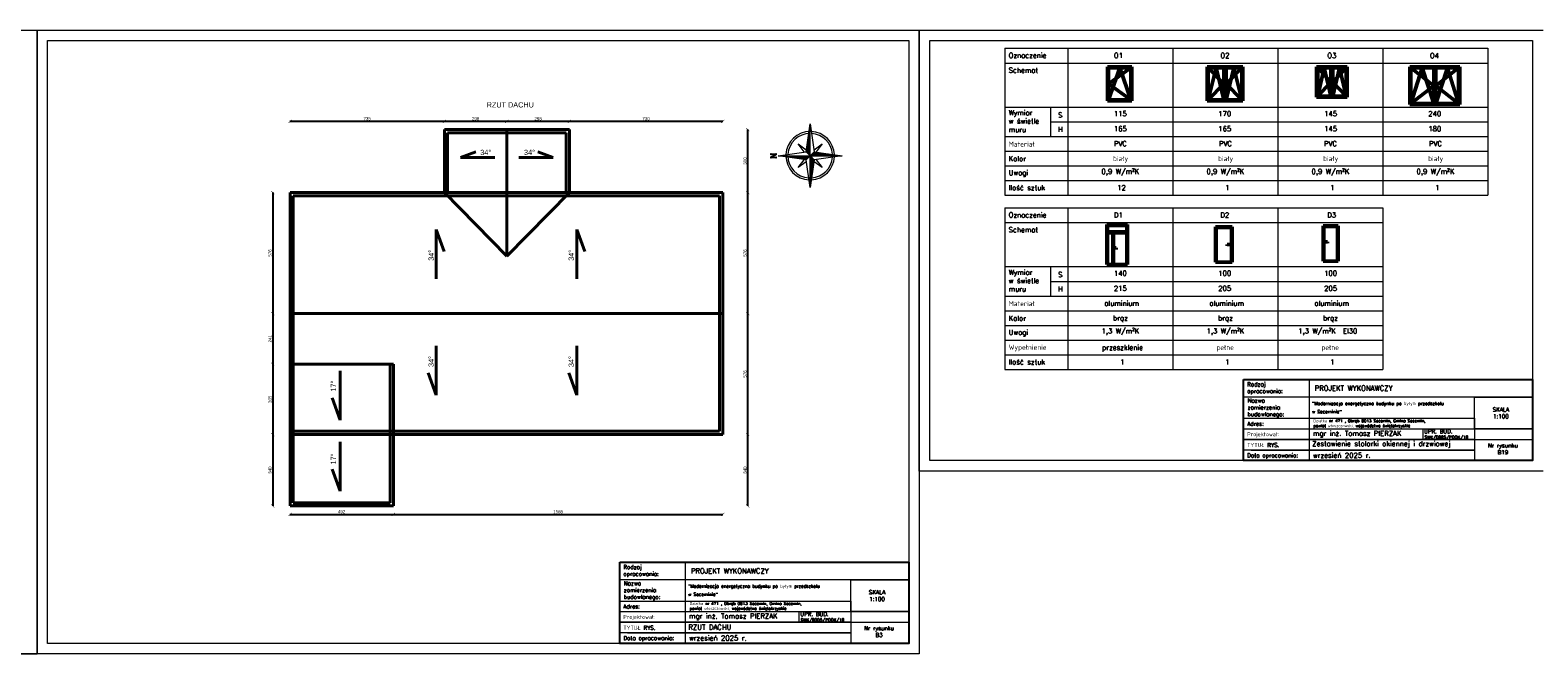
# Model space of a CAD drawing. Header units: millimetres. Extents: x 0 to 152651, y 46550 to 81081.
# Tile 73 of 109: x 137048 to 144226, y 78111 to 81081. Entities that reach past the tile are written whole.
import ezdxf

# ---------------------------------------------------------------- set-up
doc = ezdxf.new("R2010")
doc.units = ezdxf.units.MM
for name, color, linetype, lineweight in [('cienka', 3, 'Continuous', 18), ('gruba', 1, 'Continuous', 40), ('opisy', 4, 'Continuous', 18), ('stolarka', 2, 'Continuous', 50), ('wymiary', 252, 'Continuous', 15)]:
    doc.layers.add(name, color=color, linetype=linetype, lineweight=lineweight)
doc.styles.add('KASIA', font='romans.shx', dxfattribs={"height": 20})
doc.styles.add('ROMANS1', font='romans.shx', dxfattribs={"height": 15})
doc.styles.get("Standard").update_dxf_attribs({"font": 'GOTHIC.TTF'})
doc.dimstyles.new('secemin', dxfattribs={"dimtxt": 15, "dimasz": 15, "dimexe": 1.25, "dimexo": 0.625, "dimgap": 5, "dimtad": 1, "dimdec": 0, "dimtxsty": 'Standard', "dimblk": 'ARCHTICK', "dimcen": 0, "dimse1": 1, "dimse2": 1, "dimclrt": 256, "dimadec": 0, "dimazin": 0, "dimtfac": 1, "dimtdec": 0, "dimtmove": 0, "dimatfit": 3, "dimfxl": 1, "dimtfillclr": 250, "dimarcsym": 1})

# ---------------------------------------------------------------- blocks, each defined once
blk = doc.blocks.new('_ArchTick')
at = {"color": 0, "linetype": 'ByBlock', "const_width": 0.15}
blk.add_lwpolyline([(-0.5, -0.5), (0.5, 0.5)], dxfattribs=at)
blk = doc.blocks.new('*D1240')
at = {"layer": 'Defpoints', "color": 0, "transparency": 16777216}
for p in [(138285.3, 78816.2), (138777.3, 78816.2), (138777.3, 78775.4)]:
    blk.add_point(p, dxfattribs=at)
at = {"layer": 'wymiary', "color": 0, "lineweight": -2, "transparency": 16777216}
blk.add_line((138285.3, 78775.4), (138777.3, 78775.4), dxfattribs=at)
at = {"layer": 'wymiary', "color": 0, "lineweight": -2, "transparency": 16777216, "xscale": 15, "yscale": 15, "zscale": 15, "rotation": 180}
blk.add_blockref('_ArchTick', (138285.3, 78775.4), dxfattribs=at)
at = {"layer": 'wymiary', "color": 0, "lineweight": -2, "transparency": 16777216, "xscale": 15, "yscale": 15, "zscale": 15}
blk.add_blockref('_ArchTick', (138777.3, 78775.4), dxfattribs=at)
at = {"layer": 'wymiary', "transparency": 16777216, "insert": (138531.3, 78788.3), "char_height": 15, "attachment_point": 5}
blk.add_mtext('492', dxfattribs=at)
blk = doc.blocks.new('*D1241')
at = {"layer": 'Defpoints', "color": 0, "transparency": 16777216}
for p in [(140345.3, 79156.2), (138777.3, 78816.2), (140345.3, 78775.4)]:
    blk.add_point(p, dxfattribs=at)
at = {"layer": 'wymiary', "color": 0, "lineweight": -2, "transparency": 16777216}
blk.add_line((138777.3, 78775.4), (140345.3, 78775.4), dxfattribs=at)
at = {"layer": 'wymiary', "color": 0, "lineweight": -2, "transparency": 16777216, "xscale": 15, "yscale": 15, "zscale": 15, "rotation": 180}
blk.add_blockref('_ArchTick', (138777.3, 78775.4), dxfattribs=at)
at = {"layer": 'wymiary', "color": 0, "lineweight": -2, "transparency": 16777216, "xscale": 15, "yscale": 15, "zscale": 15}
blk.add_blockref('_ArchTick', (140345.3, 78775.4), dxfattribs=at)
at = {"layer": 'wymiary', "transparency": 16777216, "insert": (139561.3, 78788.3), "char_height": 15, "attachment_point": 5}
blk.add_mtext('1568', dxfattribs=at)
blk = doc.blocks.new('*D1242')
at = {"layer": 'Defpoints', "color": 0, "transparency": 16777216}
for p in [(138777.3, 79156.2), (140464.5, 79156.2), (138777.3, 78816.2)]:
    blk.add_point(p, dxfattribs=at)
at = {"layer": 'wymiary', "color": 0, "lineweight": -2, "transparency": 16777216}
blk.add_line((140464.5, 78816.2), (140464.5, 79156.2), dxfattribs=at)
at = {"layer": 'wymiary', "color": 0, "lineweight": -2, "transparency": 16777216, "xscale": 15, "yscale": 15, "zscale": 15}
for p, rotation in [((140464.5, 79156.2), 90), ((140464.5, 78816.2), 270)]:
    blk.add_blockref('_ArchTick', p, dxfattribs=dict(at, rotation=rotation))
at = {"layer": 'wymiary', "transparency": 16777216, "insert": (140451.6, 78986.2), "char_height": 15, "attachment_point": 5, "rotation": 90}
blk.add_mtext('340', dxfattribs=at)
blk = doc.blocks.new('*D1243')
at = {"layer": 'Defpoints', "color": 0, "transparency": 16777216}
for p in [(140345.3, 79732.2), (140464.5, 79732.2), (138777.3, 79156.2)]:
    blk.add_point(p, dxfattribs=at)
at = {"layer": 'wymiary', "color": 0, "lineweight": -2, "transparency": 16777216}
blk.add_line((140464.5, 79156.2), (140464.5, 79732.2), dxfattribs=at)
at = {"layer": 'wymiary', "color": 0, "lineweight": -2, "transparency": 16777216, "xscale": 15, "yscale": 15, "zscale": 15}
for p, rotation in [((140464.5, 79732.2), 90), ((140464.5, 79156.2), 270)]:
    blk.add_blockref('_ArchTick', p, dxfattribs=dict(at, rotation=rotation))
at = {"layer": 'wymiary', "transparency": 16777216, "insert": (140451.6, 79444.2), "char_height": 15, "attachment_point": 5, "rotation": 90}
blk.add_mtext('576', dxfattribs=at)
blk = doc.blocks.new('*D1244')
at = {"layer": 'Defpoints', "color": 0, "transparency": 16777216}
for p in [(140345.3, 80308.2), (140464.5, 80308.2), (140345.3, 79732.2)]:
    blk.add_point(p, dxfattribs=at)
at = {"layer": 'wymiary', "color": 0, "lineweight": -2, "transparency": 16777216}
blk.add_line((140464.5, 79732.2), (140464.5, 80308.2), dxfattribs=at)
at = {"layer": 'wymiary', "color": 0, "lineweight": -2, "transparency": 16777216, "xscale": 15, "yscale": 15, "zscale": 15}
for p, rotation in [((140464.5, 80308.2), 90), ((140464.5, 79732.2), 270)]:
    blk.add_blockref('_ArchTick', p, dxfattribs=dict(at, rotation=rotation))
at = {"layer": 'wymiary', "transparency": 16777216, "insert": (140451.6, 80020.2), "char_height": 15, "attachment_point": 5, "rotation": 90}
blk.add_mtext('576', dxfattribs=at)
blk = doc.blocks.new('*D1245')
at = {"layer": 'Defpoints', "color": 0, "transparency": 16777216}
for p in [(139615.3, 80608.2), (140464.5, 80608.2), (140345.3, 80308.2)]:
    blk.add_point(p, dxfattribs=at)
at = {"layer": 'wymiary', "color": 0, "lineweight": -2, "transparency": 16777216}
blk.add_line((140464.5, 80308.2), (140464.5, 80608.2), dxfattribs=at)
at = {"layer": 'wymiary', "color": 0, "lineweight": -2, "transparency": 16777216, "xscale": 15, "yscale": 15, "zscale": 15}
for p, rotation in [((140464.5, 80608.2), 90), ((140464.5, 80308.2), 270)]:
    blk.add_blockref('_ArchTick', p, dxfattribs=dict(at, rotation=rotation))
at = {"layer": 'wymiary', "transparency": 16777216, "insert": (140451.6, 80458.2), "char_height": 15, "attachment_point": 5, "rotation": 90}
blk.add_mtext('300', dxfattribs=at)
blk = doc.blocks.new('*D1246')
at = {"layer": 'Defpoints', "color": 0, "transparency": 16777216}
for p in [(139615.3, 80646.8), (139615.3, 80308.2), (140345.3, 80308.2)]:
    blk.add_point(p, dxfattribs=at)
at = {"layer": 'wymiary', "color": 0, "lineweight": -2, "transparency": 16777216}
blk.add_line((140345.3, 80646.8), (139615.3, 80646.8), dxfattribs=at)
at = {"layer": 'wymiary', "color": 0, "lineweight": -2, "transparency": 16777216, "xscale": 15, "yscale": 15, "zscale": 15, "rotation": 180}
blk.add_blockref('_ArchTick', (139615.3, 80646.8), dxfattribs=at)
at = {"layer": 'wymiary', "color": 0, "lineweight": -2, "transparency": 16777216, "xscale": 15, "yscale": 15, "zscale": 15}
blk.add_blockref('_ArchTick', (140345.3, 80646.8), dxfattribs=at)
at = {"layer": 'wymiary', "transparency": 16777216, "insert": (139980.3, 80659.6), "char_height": 15, "attachment_point": 5}
blk.add_mtext('730', dxfattribs=at)
blk = doc.blocks.new('*D1247')
at = {"layer": 'Defpoints', "color": 0, "transparency": 16777216}
for p in [(139317.8, 80646.8), (139317.8, 80608.2), (139615.3, 80308.2)]:
    blk.add_point(p, dxfattribs=at)
at = {"layer": 'wymiary', "color": 0, "lineweight": -2, "transparency": 16777216}
blk.add_line((139615.3, 80646.8), (139317.8, 80646.8), dxfattribs=at)
at = {"layer": 'wymiary', "color": 0, "lineweight": -2, "transparency": 16777216, "xscale": 15, "yscale": 15, "zscale": 15, "rotation": 180}
blk.add_blockref('_ArchTick', (139317.8, 80646.8), dxfattribs=at)
at = {"layer": 'wymiary', "color": 0, "lineweight": -2, "transparency": 16777216, "xscale": 15, "yscale": 15, "zscale": 15}
blk.add_blockref('_ArchTick', (139615.3, 80646.8), dxfattribs=at)
at = {"layer": 'wymiary', "transparency": 16777216, "insert": (139466.6, 80659.6), "char_height": 15, "attachment_point": 5}
blk.add_mtext('298', dxfattribs=at)
blk = doc.blocks.new('*D1248')
at = {"layer": 'Defpoints', "color": 0, "transparency": 16777216}
for p in [(139020.3, 80646.8), (139020.3, 80608.2), (139317.8, 80608.2)]:
    blk.add_point(p, dxfattribs=at)
at = {"layer": 'wymiary', "color": 0, "lineweight": -2, "transparency": 16777216}
blk.add_line((139317.8, 80646.8), (139020.3, 80646.8), dxfattribs=at)
at = {"layer": 'wymiary', "color": 0, "lineweight": -2, "transparency": 16777216, "xscale": 15, "yscale": 15, "zscale": 15, "rotation": 180}
blk.add_blockref('_ArchTick', (139020.3, 80646.8), dxfattribs=at)
at = {"layer": 'wymiary', "color": 0, "lineweight": -2, "transparency": 16777216, "xscale": 15, "yscale": 15, "zscale": 15}
blk.add_blockref('_ArchTick', (139317.8, 80646.8), dxfattribs=at)
at = {"layer": 'wymiary', "transparency": 16777216, "insert": (139169.1, 80659.6), "char_height": 15, "attachment_point": 5}
blk.add_mtext('298', dxfattribs=at)
blk = doc.blocks.new('*D1249')
at = {"layer": 'Defpoints', "color": 0, "transparency": 16777216}
for p in [(138285.3, 80646.8), (139020.3, 80608.2), (138285.3, 80308.2)]:
    blk.add_point(p, dxfattribs=at)
at = {"layer": 'wymiary', "color": 0, "lineweight": -2, "transparency": 16777216}
blk.add_line((139020.3, 80646.8), (138285.3, 80646.8), dxfattribs=at)
at = {"layer": 'wymiary', "color": 0, "lineweight": -2, "transparency": 16777216, "xscale": 15, "yscale": 15, "zscale": 15, "rotation": 180}
blk.add_blockref('_ArchTick', (138285.3, 80646.8), dxfattribs=at)
at = {"layer": 'wymiary', "color": 0, "lineweight": -2, "transparency": 16777216, "xscale": 15, "yscale": 15, "zscale": 15}
blk.add_blockref('_ArchTick', (139020.3, 80646.8), dxfattribs=at)
at = {"layer": 'wymiary', "transparency": 16777216, "insert": (138652.8, 80659.6), "char_height": 15, "attachment_point": 5}
blk.add_mtext('735', dxfattribs=at)
blk = doc.blocks.new('*D1072')
at = {"layer": 'Defpoints', "color": 0, "transparency": 16777216}
for p in [(138243.3, 80308.2), (138203.2, 79732.2), (138243.3, 79732.2)]:
    blk.add_point(p, dxfattribs=at)
at = {"layer": 'wymiary', "color": 0, "lineweight": -2, "transparency": 16777216}
blk.add_line((138203.2, 80308.2), (138203.2, 79732.2), dxfattribs=at)
at = {"layer": 'wymiary', "color": 0, "lineweight": -2, "transparency": 16777216, "xscale": 15, "yscale": 15, "zscale": 15}
for p, rotation in [((138203.2, 80308.2), 90), ((138203.2, 79732.2), 270)]:
    blk.add_blockref('_ArchTick', p, dxfattribs=dict(at, rotation=rotation))
at = {"layer": 'wymiary', "transparency": 16777216, "insert": (138190.3, 80020.2), "char_height": 15, "attachment_point": 5, "rotation": 90}
blk.add_mtext('576', dxfattribs=at)
blk = doc.blocks.new('*D1073')
at = {"layer": 'Defpoints', "color": 0, "transparency": 16777216}
for p in [(138243.3, 79732.2), (138203.2, 79491.2), (138243.3, 79491.2)]:
    blk.add_point(p, dxfattribs=at)
at = {"layer": 'wymiary', "color": 0, "lineweight": -2, "transparency": 16777216}
blk.add_line((138203.2, 79732.2), (138203.2, 79491.2), dxfattribs=at)
at = {"layer": 'wymiary', "color": 0, "lineweight": -2, "transparency": 16777216, "xscale": 15, "yscale": 15, "zscale": 15}
for p, rotation in [((138203.2, 79732.2), 90), ((138203.2, 79491.2), 270)]:
    blk.add_blockref('_ArchTick', p, dxfattribs=dict(at, rotation=rotation))
at = {"layer": 'wymiary', "transparency": 16777216, "insert": (138190.5, 79611.7), "char_height": 15, "attachment_point": 5, "rotation": 90}
blk.add_mtext('241', dxfattribs=at)
blk = doc.blocks.new('*D1074')
at = {"layer": 'Defpoints', "color": 0, "transparency": 16777216}
for p in [(138243.3, 79491.2), (138203.2, 79156.2), (138243.3, 79156.2)]:
    blk.add_point(p, dxfattribs=at)
at = {"layer": 'wymiary', "color": 0, "lineweight": -2, "transparency": 16777216}
blk.add_line((138203.2, 79491.2), (138203.2, 79156.2), dxfattribs=at)
at = {"layer": 'wymiary', "color": 0, "lineweight": -2, "transparency": 16777216, "xscale": 15, "yscale": 15, "zscale": 15}
for p, rotation in [((138203.2, 79491.2), 90), ((138203.2, 79156.2), 270)]:
    blk.add_blockref('_ArchTick', p, dxfattribs=dict(at, rotation=rotation))
at = {"layer": 'wymiary', "transparency": 16777216, "insert": (138190.3, 79323.7), "char_height": 15, "attachment_point": 5, "rotation": 90}
blk.add_mtext('335', dxfattribs=at)
blk = doc.blocks.new('*D1075')
at = {"layer": 'Defpoints', "color": 0, "transparency": 16777216}
for p in [(138243.3, 79156.2), (138203.2, 78816.2), (138243.3, 78816.2)]:
    blk.add_point(p, dxfattribs=at)
at = {"layer": 'wymiary', "color": 0, "lineweight": -2, "transparency": 16777216}
blk.add_line((138203.2, 79156.2), (138203.2, 78816.2), dxfattribs=at)
at = {"layer": 'wymiary', "color": 0, "lineweight": -2, "transparency": 16777216, "xscale": 15, "yscale": 15, "zscale": 15}
for p, rotation in [((138203.2, 79156.2), 90), ((138203.2, 78816.2), 270)]:
    blk.add_blockref('_ArchTick', p, dxfattribs=dict(at, rotation=rotation))
at = {"layer": 'wymiary', "transparency": 16777216, "insert": (138190.3, 78986.2), "char_height": 15, "attachment_point": 5, "rotation": 90}
blk.add_mtext('340', dxfattribs=at)
blk = doc.blocks.new('*X1000')
at = {"color": 0, "linetype": 'ByBlock'}
for p, q in [((-217.53, 160.5), (-217.53, 160.5)), ((-217.52, 160.498), (-217.52, 160.5)), ((-217.51, 160.497), (-217.51, 160.5)), ((-217.5, 160.496), (-217.5, 160.5)), ((-217.49, 160.494), (-217.49, 160.5)), ((-217.48, 160.493), (-217.48, 160.5)), ((-217.47, 160.491), (-217.47, 160.5)), ((-217.46, 160.49), (-217.46, 160.5)), ((-217.45, 160.488), (-217.45, 160.5)), ((-217.44, 160.487), (-217.44, 160.5)), ((-217.43, 160.486), (-217.43, 160.5)), ((-217.42, 160.484), (-217.42, 160.5)), ((-217.41, 160.483), (-217.41, 160.5)), ((-217.4, 160.481), (-217.4, 160.5)), ((-217.39, 160.48), (-217.39, 160.5)), ((-217.38, 160.478), (-217.38, 160.5)), ((-217.37, 160.477), (-217.37, 160.5)), ((-217.36, 160.476), (-217.36, 160.5)), ((-217.35, 160.474), (-217.35, 160.5)), ((-217.34, 160.473), (-217.34, 160.5)), ((-217.33, 160.471), (-217.33, 160.5)), ((-217.32, 160.47), (-217.32, 160.5)), ((-217.31, 160.468), (-217.31, 160.5)), ((-217.3, 160.467), (-217.3, 160.5)), ((-217.29, 160.466), (-217.29, 160.5)), ((-217.28, 160.464), (-217.28, 160.5)), ((-217.27, 160.463), (-217.27, 160.5)), ((-217.26, 160.461), (-217.26, 160.5)), ((-217.25, 160.46), (-217.25, 160.5)), ((-217.24, 160.458), (-217.24, 160.5)), ((-217.23, 160.457), (-217.23, 160.5)), ((-217.22, 160.456), (-217.22, 160.5)), ((-217.21, 160.454), (-217.21, 160.5)), ((-217.2, 160.453), (-217.2, 160.5)), ((-217.19, 160.451), (-217.19, 160.5)), ((-217.18, 160.45), (-217.18, 160.5)), ((-217.17, 160.448), (-217.17, 160.5)), ((-217.16, 160.447), (-217.16, 160.5)), ((-217.15, 160.446), (-217.15, 160.5)), ((-217.14, 160.444), (-217.14, 160.5)), ((-217.13, 160.443), (-217.13, 160.5)), ((-217.12, 160.441), (-217.12, 160.5)), ((-217.11, 160.44), (-217.11, 160.5)), ((-217.1, 160.438), (-217.1, 160.5)), ((-217.09, 160.441), (-217.09, 160.5)), ((-217.08, 160.451), (-217.08, 160.5)), ((-217.07, 160.461), (-217.07, 160.5)), ((-217.06, 160.471), (-217.06, 160.5)), ((-217.05, 160.481), (-217.05, 160.5)), ((-217.04, 160.491), (-217.04, 160.5))]:
    blk.add_line(p, q, dxfattribs=at)

msp = doc.modelspace()

# ---------------------------------------------------------------- linework, layer by layer
at = {"layer": 'cienka'}
for p, q in [((132881.116, 81081.419), (137081.116, 81081.419)), ((137081.116, 81081.419), (137081.116, 78111.419)), ((137081.116, 78111.419), (137081.116, 81081.419)), ((137081.116, 81081.419), (141281.116, 81081.419)), ((141281.116, 81081.419), (141281.116, 78111.419)), ((141281.116, 78981.419), (141281.116, 81081.419)), ((141281.116, 81081.419), (144251.116, 81081.419)), ((137131.116, 78161.419), (137131.116, 81031.419)), ((137131.116, 81031.419), (141231.116, 81031.419)), ((141231.116, 81031.419), (141231.116, 78161.419)), ((141331.116, 79031.419), (141331.116, 81031.419)), ((141331.116, 81031.419), (144201.116, 81031.419)), ((141688.282, 80994.937), (143988.282, 80994.937)), ((141688.282, 80994.937), (141688.282, 80294.937)), ((141988.282, 80994.937), (141988.282, 80294.937)), ((142488.282, 80994.937), (142488.282, 80294.937)), ((142988.282, 80994.937), (142988.282, 80294.937)), ((143488.282, 80994.937), (143488.282, 80294.937)), ((143988.282, 80994.937), (143988.282, 80294.937)), ((144201.116, 81031.419), (144201.116, 79031.419)), ((141688.282, 80924.937), (143988.282, 80924.937)), ((141688.282, 80714.937), (143988.282, 80714.937)), ((141906.241, 80714.937), (141906.241, 80574.937)), ((141906.241, 80644.937), (143988.282, 80644.937)), ((141688.282, 80574.937), (143988.282, 80574.937)), ((141688.282, 80504.937), (143988.282, 80504.937)), ((141688.282, 80434.937), (143988.282, 80434.937)), ((141688.282, 80364.937), (143988.282, 80364.937)), ((141688.282, 80294.937), (143988.282, 80294.937)), ((141688.282, 80235.199), (143488.282, 80235.199)), ((141688.282, 80235.199), (141688.282, 79465.199)), ((141988.282, 80235.199), (141988.282, 79465.199)), ((142488.282, 80235.199), (142488.282, 79465.199)), ((142988.282, 80235.199), (142988.282, 79465.199)), ((143488.282, 80235.199), (143488.282, 79465.199)), ((141688.282, 80165.199), (143488.282, 80165.199)), ((141688.282, 79955.199), (143488.282, 79955.199)), ((141906.241, 79955.199), (141906.241, 79815.199)), ((141906.241, 79885.199), (143488.282, 79885.199)), ((141688.282, 79815.199), (143488.282, 79815.199)), ((141688.282, 79745.199), (143488.282, 79745.199)), ((141688.282, 79675.199), (143488.282, 79675.199)), ((141688.282, 79605.199), (143488.282, 79605.199)), ((141688.282, 79535.199), (143488.282, 79535.199)), ((141688.282, 79465.199), (143488.282, 79465.199)), ((143678.095, 79183.166), (143678.095, 79132.817)), ((143889.116, 79132.185), (144201.116, 79132.185)), ((144201.116, 79031.419), (141331.116, 79031.419)), ((144251.116, 78981.419), (141281.116, 78981.419)), ((140708.095, 78313.166), (140708.095, 78262.817)), ((140919.116, 78262.185), (141231.116, 78262.185)), ((137081.116, 78111.419), (132881.116, 78111.419)), ((132881.116, 78111.419), (137081.116, 78111.419)), ((141281.116, 78111.419), (137081.116, 78111.419)), ((141231.116, 78161.419), (137131.116, 78161.419))]:
    msp.add_line(p, q, dxfattribs=at)
at = {"layer": 'gruba'}
for p, q in [((139020.347, 80308.205), (139020.347, 80608.205)), ((139020.347, 80608.205), (139615.347, 80608.205)), ((139317.847, 80004.361), (139317.847, 80608.205)), ((139615.347, 80608.205), (139615.347, 80308.205)), ((139035.347, 80308.205), (139035.347, 80593.205)), ((139035.347, 80593.205), (139600.347, 80593.205)), ((139600.347, 80593.205), (139600.347, 80308.205)), ((139096.722, 80474.574), (139170.502, 80501.472)), ((139260.975, 80474.574), (139096.722, 80474.574)), ((139374.72, 80474.574), (139538.973, 80474.574)), ((139538.973, 80474.574), (139465.193, 80501.472)), ((138285.347, 80308.205), (140345.347, 80308.205)), ((138285.347, 80308.205), (138285.347, 78816.205)), ((138300.347, 80293.205), (140330.347, 80293.205)), ((138300.347, 80293.205), (138300.347, 78831.205)), ((139317.847, 80004.361), (139020.347, 80308.205)), ((139317.847, 80004.361), (139615.347, 80308.205)), ((140330.347, 80293.205), (140330.347, 79171.205)), ((140345.347, 80308.205), (140345.347, 79156.205)), ((138981.171, 79897.764), (138981.171, 80132.412)), ((138981.171, 80132.412), (139019.596, 80027.011)), ((139650.857, 79897.764), (139650.857, 80132.412)), ((139650.857, 80132.412), (139689.282, 80027.011)), ((138285.347, 79732.205), (140345.347, 79732.205)), ((138981.171, 79578.456), (138981.171, 79343.808)), ((139650.857, 79578.456), (139650.857, 79343.808)), ((138285.347, 79491.205), (138777.347, 79491.205)), ((138523.961, 79459.278), (138523.961, 79224.63)), ((138762.347, 78831.205), (138762.347, 79491.205)), ((138777.347, 78816.205), (138777.347, 79491.205)), ((138981.171, 79343.808), (138942.745, 79449.209)), ((139650.857, 79343.808), (139612.431, 79449.209)), ((138523.961, 79224.63), (138485.536, 79330.03)), ((139023.642, 79171.205), (138285.347, 79171.205)), ((138300.347, 79156.205), (138285.347, 79156.205)), ((139023.642, 79156.205), (138300.347, 79156.205)), ((138523.961, 79120.411), (138523.961, 78885.763)), ((140330.347, 79171.205), (139023.642, 79171.205)), ((140345.347, 79156.205), (139023.642, 79156.205)), ((138523.961, 78885.763), (138485.536, 78991.163)), ((138285.347, 78816.205), (138777.347, 78816.205)), ((138300.347, 78831.205), (138762.347, 78831.205))]:
    msp.add_line(p, q, dxfattribs=at)
at = {"layer": 'opisy'}
for p, q in [((140742.849, 80502.527), (140761.834, 80635.417)), ((140761.834, 80483.542), (140761.834, 80635.417)), ((140761.834, 80635.417), (140780.818, 80502.527)), ((140704.881, 80540.495), (140742.849, 80512.019)), ((140733.357, 80502.527), (140704.881, 80540.495)), ((140780.818, 80512.019), (140818.787, 80540.495)), ((140818.787, 80540.495), (140790.31, 80502.527)), ((140609.959, 80483.542), (140742.849, 80502.527)), ((140742.849, 80464.558), (140609.959, 80483.542)), ((140609.959, 80483.542), (140761.834, 80483.542)), ((140704.881, 80426.589), (140733.357, 80464.558)), ((140761.834, 80483.542), (140742.849, 80502.527)), ((140761.834, 80483.542), (140742.849, 80464.558)), ((140761.834, 80331.667), (140742.849, 80464.558)), ((140780.818, 80502.527), (140761.834, 80483.542)), ((140761.834, 80483.542), (140913.709, 80483.542)), ((140780.818, 80464.558), (140761.834, 80483.542)), ((140761.834, 80331.667), (140761.834, 80483.542)), ((140780.818, 80464.558), (140761.834, 80331.667)), ((140780.818, 80502.527), (140913.709, 80483.542)), ((140913.709, 80483.542), (140780.818, 80464.558)), ((140790.31, 80464.558), (140818.787, 80426.589)), ((140742.849, 80455.066), (140704.881, 80426.589)), ((140818.787, 80426.589), (140780.818, 80455.066))]:
    msp.add_line(p, q, dxfattribs=at)
msp.add_lwpolyline([(140598.093, 80475.793), (140598.093, 80478.166), (140600.466, 80478.166), (140600.466, 80471.047), (140598.093, 80471.047), (140598.093, 80473.42), (140576.736, 80473.42), (140576.736, 80471.047), (140574.363, 80471.047), (140574.363, 80478.166), (140593.347, 80490.032), (140576.736, 80490.032), (140576.736, 80487.659), (140574.363, 80487.659), (140574.363, 80494.778), (140576.736, 80494.778), (140576.736, 80492.405), (140598.093, 80492.405), (140598.093, 80494.778), (140600.466, 80494.778), (140600.466, 80487.659), (140581.482, 80475.793), (140598.093, 80475.793)], dxfattribs=at)
at = {"layer": 'opisy', "linetype": 'Continuous', "lineweight": 0, "flags": 128}
for points in [[(142825.407, 79031.419), (142825.407, 79417.717), (143136.696, 79417.683), (143136.696, 79031.385)], [(143925.116, 79333.717), (144201.116, 79333.717), (144201.116, 79182.534), (143925.116, 79182.534)], [(139855.407, 78161.419), (139855.407, 78547.717), (140166.696, 78547.683), (140166.696, 78161.385)], [(140955.116, 78463.717), (141231.116, 78463.717), (141231.116, 78312.534), (140955.116, 78312.534)]]:
    msp.add_lwpolyline(points, close=True, dxfattribs=at)
for points in [[(142825.407, 79417.7), (144201.116, 79417.7), (144201.116, 79333.717), (142825.407, 79333.717)], [(143865.116, 79417.7), (144201.116, 79417.7)], [(142825.407, 79232.934), (143925.116, 79232.934), (143925.116, 79081.785), (142825.407, 79081.785)], [(142825.407, 79182.534), (143925.116, 79182.534), (143925.116, 79132.185), (142825.407, 79132.185)], [(143865.116, 79182.534), (144201.116, 79182.534)], [(142825.407, 79132.185), (143925.116, 79132.185), (143925.116, 79081.802), (142825.407, 79081.802)], [(142861.407, 79081.802), (143925.116, 79081.802), (143925.116, 79031.419), (142861.407, 79031.419)], [(139855.407, 78547.7), (141231.116, 78547.7), (141231.116, 78463.717), (139855.407, 78463.717)], [(140895.116, 78547.7), (141231.116, 78547.7)], [(139855.407, 78362.934), (140955.116, 78362.934), (140955.116, 78211.785), (139855.407, 78211.785)], [(139855.407, 78312.534), (140955.116, 78312.534), (140955.116, 78262.185), (139855.407, 78262.185)], [(140895.116, 78312.534), (141231.116, 78312.534)], [(139855.407, 78262.185), (140955.116, 78262.185), (140955.116, 78211.802), (139855.407, 78211.802)], [(139891.407, 78211.802), (140955.116, 78211.802), (140955.116, 78161.419), (139891.407, 78161.419)]]:
    msp.add_lwpolyline(points, dxfattribs=at)
at = {"layer": 'opisy', "lineweight": 25}
for points in [[(142825.407, 79417.7), (144201.116, 79417.7), (144201.116, 79031.419), (142825.407, 79031.419)], [(139855.407, 78547.7), (141231.116, 78547.7), (141231.116, 78161.419), (139855.407, 78161.419)]]:
    msp.add_lwpolyline(points, close=True, dxfattribs=at)
at = {"layer": 'opisy'}
for radius, start, end in [(115.477, 90, 177.4108825), (106.126, 90, 176.4535952), (115.477, 2.5891175, 87.4108825), (106.126, 3.5464048, 86.4535952), (115.477, 180, 267.4108825), (106.126, 180, 266.4535952), (115.477, 272.5891175, 357.4108825), (106.126, 273.5464048, 356.4535952)]:
    msp.add_arc((140761.834, 80483.542), radius, start, end, dxfattribs=at)
at = {"layer": 'stolarka'}
for p, q in [((142177.777, 80744.904), (142177.777, 80906.904)), ((142177.777, 80906.904), (142292.777, 80906.904)), ((142182.777, 80901.904), (142182.777, 80749.904)), ((142287.777, 80901.904), (142182.777, 80901.904)), ((142287.777, 80901.904), (142182.777, 80825.904)), ((142182.777, 80749.904), (142235.277, 80901.904)), ((142235.277, 80901.904), (142287.777, 80749.904)), ((142287.777, 80901.904), (142287.777, 80749.904)), ((142292.777, 80744.904), (142292.777, 80906.904)), ((142651.946, 80906.904), (142651.946, 80744.904)), ((142821.946, 80906.904), (142651.946, 80906.904)), ((142656.946, 80901.904), (142656.946, 80749.904)), ((142731.946, 80901.904), (142656.946, 80901.904)), ((142731.946, 80825.904), (142656.946, 80901.904)), ((142656.946, 80749.904), (142694.446, 80901.904)), ((142694.446, 80901.904), (142731.946, 80749.904)), ((142731.946, 80901.904), (142731.946, 80749.904)), ((142736.946, 80906.904), (142736.946, 80744.904)), ((142741.946, 80901.904), (142741.946, 80749.904)), ((142816.946, 80901.904), (142741.946, 80901.904)), ((142741.946, 80825.904), (142816.946, 80901.904)), ((142779.446, 80901.904), (142741.946, 80749.904)), ((142816.946, 80749.904), (142779.446, 80901.904)), ((142816.946, 80901.904), (142816.946, 80749.904)), ((142821.946, 80906.904), (142821.946, 80744.904)), ((143172.989, 80761.904), (143172.989, 80906.904)), ((143172.989, 80906.904), (143317.989, 80906.904)), ((143177.989, 80766.904), (143177.989, 80901.904)), ((143177.989, 80901.904), (143312.989, 80901.904)), ((143240.489, 80834.404), (143177.989, 80901.904)), ((143177.989, 80901.904), (143240.489, 80901.904)), ((143177.989, 80766.904), (143209.239, 80901.904)), ((143209.239, 80901.904), (143240.489, 80766.904)), ((143240.489, 80901.904), (143240.489, 80766.904)), ((143245.489, 80901.904), (143245.489, 80766.904)), ((143250.489, 80901.904), (143250.489, 80766.904)), ((143250.489, 80834.404), (143312.989, 80901.904)), ((143281.739, 80901.904), (143250.489, 80766.904)), ((143312.989, 80766.904), (143281.739, 80901.904)), ((143312.989, 80901.904), (143312.989, 80766.904)), ((143317.989, 80906.904), (143317.989, 80761.904)), ((143854.153, 80906.904), (143617.153, 80906.904)), ((143617.153, 80906.904), (143617.153, 80726.904)), ((143849.153, 80901.904), (143622.153, 80901.904)), ((143622.153, 80901.904), (143622.153, 80731.904)), ((143730.653, 80816.904), (143622.153, 80901.904)), ((143622.153, 80731.904), (143675.952, 80901.904)), ((143675.952, 80901.904), (143730.653, 80731.904)), ((143730.653, 80901.904), (143730.653, 80731.904)), ((143735.653, 80901.904), (143735.653, 80731.904)), ((143740.653, 80901.904), (143740.653, 80731.904)), ((143740.653, 80816.904), (143849.153, 80901.904)), ((143795.353, 80901.904), (143740.653, 80731.904)), ((143849.153, 80731.904), (143795.353, 80901.904)), ((143849.153, 80731.904), (143849.153, 80901.904)), ((143854.153, 80726.904), (143854.153, 80906.904)), ((142182.777, 80825.904), (142287.777, 80749.904)), ((142656.946, 80749.904), (142731.946, 80825.904)), ((142816.946, 80749.904), (142741.946, 80825.904)), ((143177.989, 80766.904), (143240.489, 80834.404)), ((143312.989, 80766.904), (143250.489, 80834.404)), ((143317.989, 80761.904), (143172.989, 80761.904)), ((143312.989, 80766.904), (143177.989, 80766.904)), ((143622.153, 80731.904), (143730.653, 80816.904)), ((143849.153, 80731.904), (143740.653, 80816.904)), ((142177.777, 80744.904), (142292.777, 80744.904)), ((142287.777, 80749.904), (142182.777, 80749.904)), ((142651.946, 80744.904), (142821.946, 80744.904)), ((142656.946, 80749.904), (142731.946, 80749.904)), ((142741.946, 80749.904), (142816.946, 80749.904)), ((143617.153, 80726.904), (143854.153, 80726.904)), ((143622.153, 80731.904), (143849.153, 80731.904)), ((142174.2, 79964.981), (142174.2, 80155.381)), ((142174.2, 80155.381), (142272.2, 80155.381)), ((142177.7, 79964.981), (142177.7, 80151.881)), ((142177.7, 80151.881), (142268.7, 80151.881)), ((142177.7, 80120.381), (142268.7, 80120.381)), ((142177.7, 80116.881), (142268.7, 80116.881)), ((142202.2, 79964.981), (142202.2, 80116.881)), ((142205.7, 79964.981), (142205.7, 80116.881)), ((142268.7, 79964.981), (142268.7, 80151.881)), ((142272.2, 79964.981), (142272.2, 80155.381)), ((142690.876, 79977.234), (142690.876, 80145.234)), ((142690.876, 80145.234), (142770.876, 80145.234)), ((142694.876, 79977.234), (142694.876, 80141.234)), ((142694.876, 80141.234), (142766.876, 80141.234)), ((142766.876, 80141.234), (142766.876, 79977.234)), ((142770.876, 80145.234), (142770.876, 79977.234)), ((143275.992, 80149.811), (143203.992, 80149.811)), ((143203.992, 80149.811), (143203.992, 79981.811)), ((143271.992, 80145.811), (143207.992, 80145.811)), ((143207.992, 80145.811), (143207.992, 79981.811)), ((143271.992, 79981.811), (143271.992, 80145.811)), ((143275.992, 79981.811), (143275.992, 80149.811)), ((142208.794, 80044.318), (142218.714, 80044.318)), ((142218.714, 80044.318), (142218.714, 80037.626)), ((142761.609, 80061.421), (142747.426, 80061.421)), ((142747.426, 80061.421), (142747.426, 80054.49)), ((143216.569, 80073.606), (143224.753, 80073.606)), ((143224.753, 80073.606), (143224.753, 80067.608)), ((142174.2, 79964.981), (142272.2, 79964.981)), ((142690.876, 79977.234), (142770.876, 79977.234)), ((143203.992, 79981.811), (143275.992, 79981.811))]:
    msp.add_line(p, q, dxfattribs=at)

# ---------------------------------------------------------------- block references
at = {"layer": 'opisy', "xscale": 303.75, "yscale": 303.75, "zscale": 303.75}
for p, rotation in [((92009.959, 14560.3), 270), ((189513.709, 146406.784), 90), ((74838.591, 129235.417), 180)]:
    msp.add_blockref('*X1000', p, dxfattribs=dict(at, rotation=rotation))
msp.add_blockref('*X1000', (206685.076, 31731.667), dxfattribs=at)

# ---------------------------------------------------------------- texts
at = {"layer": 'cienka', "char_height": 24, "width": 724.80663, "attachment_point": 1, "style": 'ROMANS1'}
for s, insert in [('Oznaczenie', (141706.788, 80973.198)), ('O1', (142207.741, 80972.8)), ('O2', (142714.776, 80972.729)), ('O3', (143223.703, 80972.696)), ('O4', (143712.207, 80972.125)), ('Schemat', (141706.788, 80902.486)), ('Wymiar \\Pw świetle \\Pmuru', (141706.788, 80700.117)), ('S', (141941.885, 80689.326)), ('115', (142207.741, 80695.778)), ('170', (142704.703, 80695.778)), ('145', (143208.618, 80695.778)), ('240', (143704.553, 80695.778)), ('H', (141941.885, 80620.679)), ('165', (142207.741, 80623.733)), ('165', (142704.703, 80623.733)), ('145', (143208.618, 80623.733)), ('180', (143704.553, 80623.733)), ('Materiał', (141706.788, 80550.843)), ('PVC', (142207.741, 80552.882)), ('PVC', (142707.741, 80552.882)), ('PVC', (143207.741, 80552.882)), ('PVC', (143707.741, 80552.882)), ('Kolor', (141706.788, 80481.403)), ('biały', (142203.825, 80482.039)), ('biały', (142703.825, 80482.039)), ('biały', (143203.825, 80482.039)), ('biały', (143703.825, 80482.039)), ('Uwagi', (141706.788, 80414.495)), ('0,9 W/m²K', (142148.59, 80420.392)), ('0,9 W/m²K', (142648.59, 80420.392)), ('0,9 W/m²K', (143148.59, 80420.392)), ('0,9 W/m²K', (143648.59, 80420.392)), ('Ilość sztuk', (141706.788, 80343.247)), ('12', (142223.218, 80342.963)), ('1', (142737.616, 80342.963)), ('1', (143237.616, 80342.963)), ('1', (143737.616, 80342.963)), ('Oznaczenie', (141706.788, 80213.46)), ('D1', (142207.741, 80213.062)), ('D2', (142714.776, 80212.99)), ('D3', (143223.703, 80212.957)), ('Schemat', (141706.788, 80142.748)), ('Wymiar \\Pw świetle \\Pmuru', (141706.788, 79940.379)), ('S', (141941.885, 79929.587)), ('140', (142207.741, 79936.039)), ('100', (142704.703, 79936.039)), ('100', (143208.618, 79936.039)), ('H', (141941.885, 79860.94)), ('215', (142207.741, 79863.995)), ('205', (142704.703, 79863.995)), ('205', (143208.618, 79863.995)), ('Materiał', (141706.788, 79791.104)), ('aluminium', (142162.365, 79793.143)), ('aluminium', (142662.365, 79793.143)), ('aluminium', (143162.365, 79793.143)), ('Kolor', (141706.788, 79721.665)), ('brąz', (142203.825, 79722.3)), ('brąz', (142703.825, 79722.3)), ('brąz', (143203.825, 79722.3)), ('Uwagi', (141706.788, 79654.756)), ('1,3 W/m²K', (142148.59, 79660.654)), ('1,3 W/m²K', (142648.59, 79660.654)), ('1,3 W/m²K  EI30', (143084.797, 79660.654)), ('Wypełnienie', (141706.788, 79583.508)), ('przeszklenie', (142151.662, 79582.3)), ('pełne', (142695.764, 79582.3)), ('pełne', (143195.764, 79582.3)), ('Ilość sztuk', (141706.788, 79513.508)), ('1', (142237.616, 79513.225)), ('1', (142737.616, 79513.225)), ('1', (143237.616, 79513.225))]:
    msp.add_mtext(s, dxfattribs=dict(at, insert=insert))
at = {"layer": 'opisy', "linetype": 'Continuous', "lineweight": 0, "attachment_point": 4, "style": 'KASIA'}
for s, insert, char_height, width in [('\\A1;{\\H0.80952x;Rodzaj opracowania:}', (142842.233, 79375.43), 24, 141.54434), ('\\A1;\\pxql;PROJEKT WYKONAWCZY', (143163.584, 79376.511), 24, 946.31605), ('\\A1;\\pxql;{\\H0.80952x;Nazwa \\Pzamierzenia\\Pbudowlanego:}', (142844.05, 79281.733), 24, 141.54434), ('\\A1;\\pxsm1.5,qj;"Modernizacja energetyczna budynku po byłym przedszkolu\\P\\pq*;w Seceminie"', (143150.693, 79284.233), 15.6, 766.2055), ('\\A1;\\pxqc;{\\H0.80952x;SKALA\\P1:100}', (143676.12, 79258.516), 24, 747.85817), ('\\A1;\\pxql;{\\H0.80952x;Adres:}', (142842.233, 79207.037), 24, 141.54434), ('\\A1;mgr inż. Tomasz PIERZAK', (143155.074, 79157.251), 24, 747.85817), ('\\A1;Działka nr 471 , Obręb 0013 Secemin, Gmina Secemin,\\Ppowiat włoszczowski, województwo świętokrzyskie', (143157.803, 79207.097), 14, 756.99257), ('\\A1;UPR. BUD.', (143684.605, 79171.001), 19.2, 598.28653), ('\\A1;\\pxql;{\\H0.80952x;TYTUŁ RYS.}', (142842.233, 79105.355), 24, 747.85817), ('\\A1;\\pxql;{\\H0.80952x;Projektował:}', (142842.233, 79154.559), 24, 747.85817), ('\\A1;Zestawienie stolarki okiennej i drzwiowej', (143151.798, 79108.585), 24, 747.85817), ('\\A1;SWK/0005/POOK/10', (143686.611, 79140.709), 14.4, 448.7149), ('\\A1;\\pxqc;{\\H0.80952x;Nr rysunku\\PB19}', (143685.747, 79087.499), 24, 747.85817), ('\\A1;\\pxql;{\\H0.80952x;Data opracowania:}', (142842.233, 79053.317), 24, 747.85817), ('\\A1;wrzesień 2025 r.', (143155.074, 79056.641), 24, 747.85817), ('\\A1;{\\H0.80952x;Rodzaj opracowania:}', (139872.233, 78505.43), 24, 141.54434), ('\\A1;\\pxql;PROJEKT WYKONAWCZY', (140193.584, 78506.511), 24, 946.31605), ('\\A1;\\pxql;{\\H0.80952x;Nazwa \\Pzamierzenia\\Pbudowlanego:}', (139874.05, 78411.733), 24, 141.54434), ('\\A1;\\pxsm1.5,qj;"Modernizacja energetyczna budynku po byłym przedszkolu\\P\\pq*;w Seceminie"', (140180.693, 78414.233), 15.6, 766.2055), ('\\A1;\\pxqc;{\\H0.80952x;SKALA\\P1:100}', (140706.12, 78388.516), 24, 747.85817), ('\\A1;\\pxql;{\\H0.80952x;Adres:}', (139872.233, 78337.037), 24, 141.54434), ('\\A1;Działka nr 471 , Obręb 0013 Secemin, Gmina Secemin,\\Ppowiat włoszczowski, województwo świętokrzyskie', (140187.803, 78337.097), 14, 756.99257), ('\\A1;UPR. BUD.', (140714.605, 78301.001), 19.2, 598.28653), ('\\A1;\\pxql;{\\H0.80952x;TYTUŁ RYS.}', (139872.233, 78235.355), 24, 747.85817), ('\\A1;\\pxql;{\\H0.80952x;Projektował:}', (139872.233, 78284.559), 24, 747.85817), ('\\A1;RZUT DACHU', (140181.798, 78238.585), 24, 747.85817), ('\\A1;mgr inż. Tomasz PIERZAK', (140185.074, 78287.251), 24, 747.85817), ('\\A1;SWK/0005/POOK/10', (140716.611, 78270.709), 14.4, 448.7149), ('\\A1;\\pxqc;{\\H0.80952x;Nr rysunku\\PB3}', (140715.747, 78217.499), 24, 747.85817), ('\\A1;\\pxql;{\\H0.80952x;Data opracowania:}', (139872.233, 78183.317), 24, 747.85817), ('\\A1;wrzesień 2025 r.', (140185.074, 78186.641), 24, 747.85817)]:
    msp.add_mtext(s, dxfattribs=dict(at, insert=insert, char_height=char_height, width=width))
at = {"layer": 'wymiary', "char_height": 25, "attachment_point": 1}
for s, insert in [('RZUT DACHU', (139221.785, 80738.173)), ('34%%D', (139191.309, 80511.748)), ('34%%D', (139399.457, 80511.748))]:
    msp.add_mtext_dynamic_manual_height_columns(s, width=17463.96939, gutter_width=125, heights=[0], dxfattribs=dict(at, insert=insert))
at = {"layer": 'wymiary', "char_height": 25, "attachment_point": 1, "rotation": 90}
for s, insert in [('34%%D', (138944.794, 79983.262)), ('34%%D', (139611.546, 79983.262)), ('34%%D', (138944.794, 79477.522)), ('34%%D', (139611.546, 79477.144)), ('17%%D', (138479.7, 79360.098)), ('17%%D', (138479.7, 79013.25))]:
    msp.add_mtext_dynamic_manual_height_columns(s, width=17463.96939, gutter_width=125, heights=[0], dxfattribs=dict(at, insert=insert))

# ---------------------------------------------------------------- dimensions: what is measured, and where the dimension line sits
at = {"layer": 'wymiary'}
for base, p1, p2, picture, middle in [((138285.347, 80646.755), (139020.347, 80608.205), (138285.347, 80308.205), '*D1249', (138652.847, 80659.632)), ((139020.347449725, 80646.754547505), (139317.847449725, 80608.20510998), (139020.347449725, 80608.20510998), '*D1248', (139169.097449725, 80659.631841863)), ((139317.847449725, 80646.754547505), (139615.347449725, 80308.20510998), (139317.847449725, 80608.20510998), '*D1247', (139466.597449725, 80659.631841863)), ((140345.347, 78775.416), (138777.347, 78816.205), (140345.347, 79156.205), '*D1241', (139561.347, 78788.293))]:
    dim = msp.add_linear_dim(base=base, p1=p1, p2=p2, dimstyle='secemin', override={"dimtmove": 1}, dxfattribs=at)
    dim.commit()
    dim.dimension.update_dxf_attribs({"geometry": picture, "text_midpoint": middle})
for base, p1, p2, picture, middle in [((139615.347, 80646.755), (140345.347, 80308.205), (139615.347, 80308.205), '*D1246', (139980.347, 80659.632)), ((138777.347, 78775.416), (138285.347, 78816.205), (138777.347, 78816.205), '*D1240', (138531.347, 78788.293))]:
    dim = msp.add_linear_dim(base=base, p1=p1, p2=p2, dimstyle='secemin', dxfattribs=at)
    dim.commit()
    dim.dimension.update_dxf_attribs({"geometry": picture, "text_midpoint": middle})
for base, p1, p2, picture, middle in [((140464.51, 80608.205), (140345.347, 80308.205), (139615.347, 80608.205), '*D1245', (140451.633, 80458.205)), ((140464.51, 80308.205), (140345.347, 79732.205), (140345.347, 80308.205), '*D1244', (140451.633, 80020.205)), ((138203.196, 79491.205), (138243.309, 79732.205), (138243.309, 79491.205), '*D1073', (138190.508, 79611.705)), ((140464.51, 79732.205), (138777.347, 79156.205), (140345.347, 79732.205), '*D1243', (140451.633, 79444.205)), ((138203.196, 79156.205), (138243.309, 79491.205), (138243.309, 79156.205), '*D1074', (138190.319, 79323.705)), ((138203.196, 78816.205), (138243.309, 79156.205), (138243.309, 78816.205), '*D1075', (138190.319, 78986.205))]:
    dim = msp.add_linear_dim(base=base, p1=p1, p2=p2, angle=90, dimstyle='secemin', override={"dimtmove": 1}, dxfattribs=at)
    dim.commit()
    dim.dimension.update_dxf_attribs({"geometry": picture, "text_midpoint": middle})
for base, p1, p2, picture, middle in [((138203.196, 79732.205), (138243.309, 80308.205), (138243.309, 79732.205), '*D1072', (138190.319, 80020.205)), ((140464.51, 79156.205), (138777.347, 78816.205), (138777.347, 79156.205), '*D1242', (140451.633, 78986.205))]:
    dim = msp.add_linear_dim(base=base, p1=p1, p2=p2, angle=90, dimstyle='secemin', dxfattribs=at)
    dim.commit()
    dim.dimension.update_dxf_attribs({"geometry": picture, "text_midpoint": middle})

doc.saveas('drawing.dxf')
